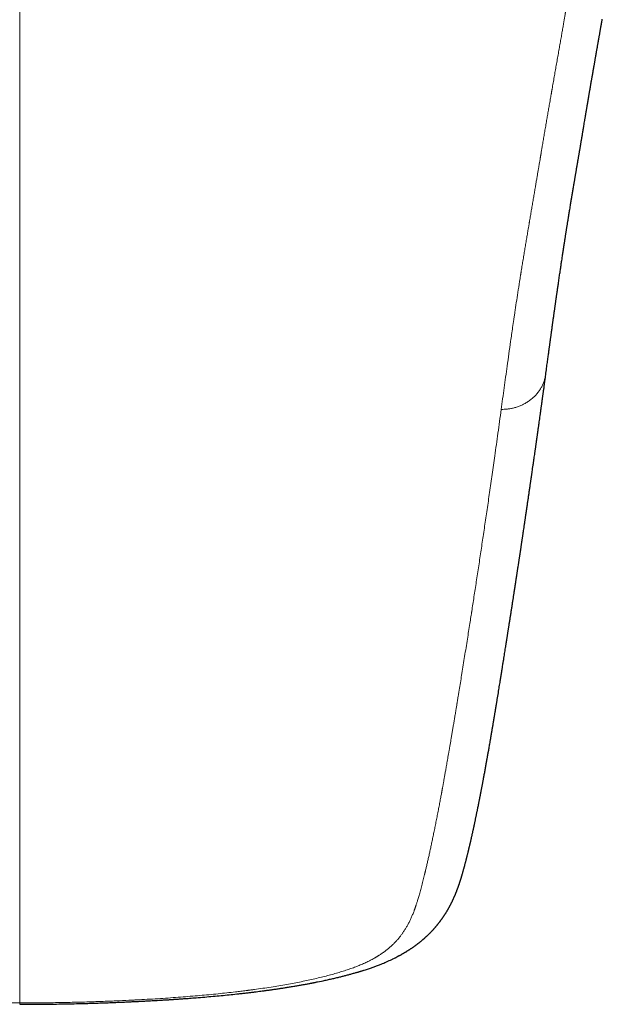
# Model space of a CAD drawing. Header units: millimetres. Extents: x 8 to 776, y 12 to 553.
# Tile 11 of 56: x 402 to 421, y 129 to 160. Entities that reach past the tile are written whole.
import ezdxf

# ---------------------------------------------------------------- set-up
doc = ezdxf.new("R2010")
doc.units = ezdxf.units.MM

msp = doc.modelspace()

# ---------------------------------------------------------------- linework, layer by layer
at = {"color": 8, "linetype": 'Continuous', "lineweight": 0}
for points, knots in [([(402.5, 178.616), (402.5, 178.273), (402.5, 177.586), (402.5, 176.566), (402.5, 175.556), (402.5, 174.555), (402.5, 173.564), (402.5, 172.601), (402.5, 171.666), (402.5, 170.758), (402.5, 169.858), (402.5, 168.966), (402.5, 168.083), (402.5, 167.208), (402.5, 166.342), (402.5, 165.483), (402.5, 164.633), (402.5, 163.795), (402.5, 162.971), (402.5, 162.159), (402.5, 161.355), (402.5, 160.523), (402.5, 159.663), (402.5, 158.777), (402.5, 157.901), (402.5, 157.035), (402.5, 156.178), (402.5, 155.33), (402.5, 154.493), (402.5, 153.651), (402.5, 152.806), (402.5, 151.959), (402.5, 151.121), (402.5, 150.294), (402.5, 149.476), (402.5, 148.694), (402.5, 147.945), (402.5, 147.23), (402.5, 146.522), (402.5, 145.822), (402.5, 145.131), (402.5, 144.406), (402.5, 143.651), (402.5, 142.866), (402.5, 142.092), (402.5, 141.328), (402.5, 140.576), (402.5, 139.833), (402.5, 139.101), (402.5, 138.43), (402.5, 137.819), (402.5, 137.266), (402.5, 136.721), (402.5, 136.211), (402.5, 135.735), (402.5, 135.293), (402.5, 134.858), (402.5, 134.431), (402.5, 134.012), (402.5, 133.61), (402.5, 133.225), (402.5, 132.855), (402.5, 132.495), (402.5, 132.144), (402.5, 131.804), (402.5, 131.473), (402.5, 131.154), (402.5, 130.845), (402.5, 130.548), (402.5, 130.264), (402.5, 129.992), (402.5, 129.733), (402.5, 129.484), (402.5, 129.328), (402.5, 129.25)], [0, 0, 0, 0, 0.014954, 0.029882, 0.044786, 0.059666, 0.074523, 0.089358, 0.103326, 0.117276, 0.131208, 0.145123, 0.159023, 0.172907, 0.186776, 0.200631, 0.214473, 0.228302, 0.241872, 0.255431, 0.26898, 0.282519, 0.297893, 0.313257, 0.32861, 0.343953, 0.359289, 0.374617, 0.389938, 0.405254, 0.421293, 0.437328, 0.45336, 0.469388, 0.485415, 0.501442, 0.515979, 0.530517, 0.545057, 0.559598, 0.574142, 0.58869, 0.605839, 0.622995, 0.640159, 0.65733, 0.674511, 0.691703, 0.708907, 0.726124, 0.73966, 0.753202, 0.766749, 0.7803, 0.7918, 0.803301, 0.814802, 0.826303, 0.837802, 0.849299, 0.860136, 0.870971, 0.881802, 0.892629, 0.903453, 0.914274, 0.925091, 0.935905, 0.946716, 0.957526, 0.968143, 0.97876, 0.989379, 1, 1, 1, 1]), ([(419.987, 162.814), (419.979, 162.76), (419.965, 162.653), (419.944, 162.495), (419.923, 162.343), (419.902, 162.196), (419.882, 162.055), (419.863, 161.92), (419.843, 161.785), (419.823, 161.653), (419.804, 161.523), (419.785, 161.399), (419.766, 161.281), (419.749, 161.17), (419.733, 161.066), (419.717, 160.968), (419.702, 160.876), (419.688, 160.791), (419.675, 160.712), (419.664, 160.64), (419.653, 160.575), (419.643, 160.516), (419.636, 160.472), (419.631, 160.443), (419.627, 160.423), (419.623, 160.397), (419.618, 160.366), (419.612, 160.332), (419.606, 160.298), (419.6, 160.263), (419.59, 160.202), (419.575, 160.114), (419.553, 159.989), (419.53, 159.853), (419.504, 159.705), (419.477, 159.547), (419.447, 159.38), (419.416, 159.204), (419.384, 159.021), (419.351, 158.833), (419.318, 158.647), (419.286, 158.463), (419.254, 158.281), (419.221, 158.095), (419.198, 157.96), (419.184, 157.878), (419.179, 157.851), (419.174, 157.824), (419.17, 157.796), (419.165, 157.769), (419.161, 157.745), (419.152, 157.697), (419.14, 157.626), (419.123, 157.53), (419.104, 157.416), (419.08, 157.279), (419.052, 157.118), (419.024, 156.954), (418.995, 156.785), (418.966, 156.617), (418.937, 156.448), (418.909, 156.28), (418.883, 156.128), (418.86, 155.994), (418.845, 155.906), (418.836, 155.849), (418.831, 155.824), (418.828, 155.802), (418.824, 155.781), (418.82, 155.759), (418.813, 155.713), (418.801, 155.643), (418.784, 155.546), (418.767, 155.444), (418.749, 155.338), (418.731, 155.228), (418.71, 155.107), (418.688, 154.975), (418.663, 154.831), (418.638, 154.681), (418.611, 154.526), (418.584, 154.365), (418.557, 154.205), (418.53, 154.047), (418.503, 153.892), (418.485, 153.781), (418.474, 153.72), (418.472, 153.708), (418.471, 153.698), (418.469, 153.689), (418.468, 153.679), (418.466, 153.67), (418.462, 153.645), (418.453, 153.592), (418.436, 153.491), (418.413, 153.354), (418.386, 153.195), (418.359, 153.032), (418.331, 152.863), (418.302, 152.689), (418.273, 152.513), (418.244, 152.337), (418.225, 152.216), (418.214, 152.147), (418.211, 152.133), (418.209, 152.119), (418.207, 152.105), (418.205, 152.091), (418.202, 152.077), (418.2, 152.063), (418.194, 152.024), (418.169, 151.871), (418.113, 151.511), (418.06, 151.166), (418.024, 150.921), (418.015, 150.863), (418.006, 150.802), (417.997, 150.739), (417.979, 150.615), (417.942, 150.365), (417.872, 149.877), (417.783, 149.244), (417.685, 148.533), (417.623, 148.083), (417.592, 147.858)], [0, 0, 0, 0, 0.0099657, 0.0196072, 0.0289247, 0.0379181, 0.0465875, 0.054933, 0.0629547, 0.0714045, 0.0794625, 0.0871288, 0.0944033, 0.1012862, 0.1077775, 0.1138771, 0.1195851, 0.1249015, 0.1298264, 0.1342822, 0.1383603, 0.1420608, 0.1453835, 0.1464764, 0.1475212, 0.1491865, 0.1512905, 0.1534188, 0.1555716, 0.1577489, 0.1599505, 0.1670291, 0.1743489, 0.1833776, 0.1927483, 0.202461, 0.2132469, 0.2244254, 0.2359964, 0.2479599, 0.260316, 0.2716548, 0.2833052, 0.2952671, 0.3075406, 0.3092938, 0.3110531, 0.3128186, 0.3145902, 0.3163681, 0.3180335, 0.3192137, 0.3257861, 0.331771, 0.3378659, 0.3479944, 0.3584128, 0.3691212, 0.3801196, 0.391408, 0.4022055, 0.4132557, 0.4245587, 0.4321572, 0.4398658, 0.4419029, 0.4434115, 0.4448188, 0.4462447, 0.4476891, 0.449152, 0.455279, 0.4617108, 0.4684475, 0.4754891, 0.4828355, 0.4904869, 0.4996997, 0.5093189, 0.5193447, 0.529777, 0.5406159, 0.5518613, 0.5620936, 0.5726408, 0.5835028, 0.5845715, 0.5852186, 0.5858674, 0.5865178, 0.5871698, 0.5878235, 0.5884788, 0.5921126, 0.5987251, 0.6091998, 0.6200495, 0.631274, 0.6428734, 0.6548478, 0.667197, 0.6791573, 0.6914494, 0.6924701, 0.6934457, 0.6944214, 0.695397, 0.6963726, 0.6973481, 0.6983236, 0.6992991, 0.7054297, 0.7302961, 0.7746414, 0.778178, 0.7823397, 0.7867966, 0.7912533, 0.7957101, 0.8132182, 0.8444813, 0.9003061, 0.9501508, 1, 1, 1, 1]), ([(417.592, 147.858), (417.625, 147.859), (417.69, 147.862), (417.79, 147.87), (417.893, 147.884), (417.998, 147.907), (418.104, 147.94), (418.211, 147.982), (418.316, 148.033), (418.418, 148.093), (418.515, 148.162), (418.605, 148.237), (418.686, 148.319), (418.759, 148.406), (418.822, 148.499), (418.876, 148.596), (418.921, 148.696), (418.956, 148.799), (418.979, 148.891), (418.987, 148.949), (418.99, 148.971)], [0, 0, 0, 0, 0.047273, 0.095604, 0.145759, 0.198176, 0.252979, 0.309993, 0.368794, 0.428795, 0.489348, 0.549871, 0.609959, 0.669497, 0.728708, 0.787839, 0.846857, 0.905519, 0.963476, 1, 1, 1, 1]), ([(402.5, 129.25), (402.497, 129.25), (402.489, 129.25), (402.475, 129.25), (402.457, 129.25), (402.431, 129.25), (402.397, 129.25), (402.354, 129.25), (402.299, 129.25), (402.231, 129.25), (402.15, 129.251), (402.058, 129.251), (401.955, 129.252), (401.845, 129.253), (401.728, 129.254), (401.603, 129.255), (401.469, 129.257), (401.327, 129.259), (401.175, 129.262), (401.017, 129.265), (400.853, 129.269), (400.685, 129.273), (400.509, 129.278), (400.324, 129.283), (400.127, 129.29), (399.918, 129.297), (399.696, 129.305), (399.466, 129.315), (399.227, 129.326), (398.979, 129.338), (398.728, 129.351), (398.473, 129.365), (398.217, 129.38), (397.953, 129.397), (397.681, 129.416), (397.411, 129.436), (397.143, 129.458), (396.878, 129.48), (396.606, 129.505), (396.329, 129.532), (396.048, 129.561), (395.762, 129.593), (395.494, 129.626), (395.245, 129.658), (395.015, 129.689), (394.784, 129.723), (394.552, 129.759), (394.321, 129.797), (394.089, 129.837), (393.866, 129.879), (393.653, 129.921), (393.449, 129.964), (393.248, 130.008), (393.05, 130.055), (392.857, 130.104), (392.669, 130.155), (392.488, 130.207), (392.312, 130.261), (392.151, 130.315), (392.004, 130.368), (391.871, 130.42), (391.743, 130.474), (391.622, 130.529), (391.507, 130.586), (391.392, 130.648), (391.279, 130.715), (391.167, 130.786), (391.064, 130.859), (390.963, 130.938), (390.865, 131.022), (390.77, 131.111), (390.683, 131.203), (390.603, 131.297), (390.529, 131.392), (390.461, 131.488), (390.398, 131.586), (390.341, 131.686), (390.279, 131.802), (390.217, 131.935), (390.155, 132.087), (390.098, 132.244), (390.046, 132.405), (389.994, 132.58), (389.94, 132.772), (389.884, 132.981), (389.829, 133.196), (389.775, 133.418), (389.722, 133.647), (389.68, 133.833), (389.649, 133.972), (389.629, 134.064), (389.609, 134.157), (389.589, 134.25), (389.569, 134.345), (389.55, 134.438), (389.52, 134.582), (389.48, 134.776), (389.428, 135.037), (389.374, 135.311), (389.32, 135.598), (389.266, 135.884), (389.214, 136.169), (389.164, 136.452), (389.114, 136.735), (389.066, 137.009), (389.02, 137.275), (388.976, 137.532), (388.933, 137.788), (388.891, 138.042), (388.849, 138.294), (388.809, 138.54), (388.769, 138.778), (388.732, 139.009), (388.695, 139.239), (388.658, 139.466), (388.62, 139.699), (388.582, 139.938), (388.543, 140.184), (388.504, 140.426), (388.466, 140.665), (388.429, 140.901), (388.392, 141.134), (388.356, 141.364), (388.321, 141.591), (388.286, 141.815), (388.252, 142.035), (388.219, 142.252), (388.186, 142.465), (388.154, 142.675), (388.123, 142.881), (388.092, 143.084), (388.062, 143.287), (388.031, 143.488), (388.002, 143.689), (387.972, 143.886), (387.944, 144.079), (387.916, 144.267), (387.89, 144.446), (387.865, 144.616), (387.841, 144.776), (387.819, 144.933), (387.796, 145.087), (387.775, 145.236), (387.754, 145.382), (387.734, 145.524), (387.713, 145.665), (387.694, 145.803), (387.674, 145.94), (387.655, 146.072), (387.637, 146.2), (387.62, 146.324), (387.603, 146.444), (387.587, 146.559), (387.571, 146.67), (387.557, 146.776), (387.542, 146.878), (387.529, 146.975), (387.516, 147.067), (387.504, 147.152), (387.493, 147.232), (387.483, 147.307), (387.473, 147.379), (387.464, 147.448), (387.455, 147.514), (387.446, 147.577), (387.438, 147.636), (387.431, 147.689), (387.424, 147.738), (387.418, 147.782), (387.413, 147.822), (387.409, 147.847), (387.408, 147.858)], [0, 0, 0, 0, 0.000164, 0.000398, 0.000701, 0.001073, 0.001676, 0.002403, 0.003253, 0.004436, 0.005795, 0.007333, 0.009047, 0.010939, 0.012866, 0.014946, 0.017182, 0.019572, 0.022116, 0.024815, 0.027501, 0.030324, 0.033283, 0.036379, 0.039612, 0.043189, 0.046918, 0.050799, 0.05483, 0.059012, 0.063343, 0.067563, 0.071915, 0.076403, 0.081027, 0.085791, 0.090246, 0.094823, 0.099525, 0.104351, 0.109295, 0.114355, 0.119523, 0.123658, 0.127856, 0.13212, 0.136452, 0.140856, 0.145339, 0.149905, 0.154041, 0.158234, 0.162478, 0.166768, 0.171102, 0.175401, 0.179745, 0.184135, 0.18858, 0.192402, 0.19628, 0.200224, 0.204223, 0.208254, 0.212311, 0.217127, 0.221986, 0.226892, 0.231854, 0.237584, 0.243394, 0.249284, 0.255253, 0.261296, 0.267295, 0.27335, 0.27946, 0.285626, 0.294542, 0.30359, 0.312776, 0.322099, 0.331558, 0.342967, 0.354566, 0.366354, 0.378333, 0.390504, 0.402866, 0.407578, 0.412317, 0.417083, 0.421877, 0.426697, 0.431494, 0.43604, 0.448444, 0.46071, 0.474758, 0.488618, 0.50229, 0.515772, 0.529064, 0.542166, 0.555077, 0.566932, 0.578624, 0.590153, 0.60152, 0.612726, 0.623771, 0.634038, 0.644162, 0.654144, 0.663984, 0.673683, 0.68434, 0.694821, 0.705127, 0.715257, 0.725211, 0.734991, 0.744595, 0.754025, 0.76328, 0.77236, 0.781266, 0.789997, 0.798553, 0.806935, 0.815142, 0.823174, 0.831402, 0.839438, 0.847282, 0.854934, 0.862395, 0.869664, 0.876121, 0.882418, 0.888556, 0.894536, 0.900356, 0.906017, 0.911519, 0.916863, 0.92229, 0.927542, 0.93262, 0.937524, 0.942253, 0.946808, 0.951188, 0.955394, 0.959426, 0.963283, 0.966965, 0.970473, 0.973621, 0.976613, 0.979451, 0.982133, 0.98466, 0.987206, 0.989573, 0.99176, 0.993767, 0.995595, 0.997243, 0.998711, 1, 1, 1, 1]), ([(402.5, 129.25), (402.676, 129.25), (403.027, 129.251), (403.553, 129.257), (404.078, 129.267), (404.581, 129.28), (405.062, 129.296), (405.503, 129.313), (405.809, 129.327), (405.978, 129.336), (406.031, 129.338), (406.084, 129.341), (406.137, 129.344), (406.189, 129.347), (406.338, 129.354), (406.578, 129.368), (406.908, 129.388), (407.229, 129.41), (407.542, 129.433), (407.846, 129.457), (408.141, 129.482), (408.431, 129.509), (408.714, 129.536), (408.991, 129.566), (409.229, 129.593), (409.431, 129.617), (409.555, 129.632), (409.632, 129.642), (409.665, 129.646), (409.697, 129.65), (409.729, 129.655), (409.761, 129.659), (409.792, 129.663), (409.824, 129.667), (409.934, 129.682), (410.12, 129.708), (410.377, 129.747), (410.626, 129.787), (410.867, 129.829), (411.101, 129.872), (411.327, 129.916), (411.544, 129.961), (411.754, 130.008), (411.956, 130.056), (412.15, 130.105), (412.336, 130.155), (412.514, 130.207), (412.684, 130.26), (412.846, 130.314), (412.999, 130.369), (413.144, 130.426), (413.282, 130.485), (413.408, 130.544), (413.524, 130.603), (413.601, 130.645), (413.651, 130.674), (413.673, 130.687), (413.696, 130.7), (413.718, 130.714), (413.74, 130.727), (413.762, 130.741), (413.809, 130.771), (413.879, 130.818), (413.968, 130.883), (414.054, 130.952), (414.136, 131.023), (414.214, 131.097), (414.275, 131.159), (414.319, 131.207), (414.347, 131.239), (414.372, 131.267), (414.394, 131.294), (414.416, 131.321), (414.447, 131.362), (414.488, 131.416), (414.539, 131.49), (414.59, 131.57), (414.642, 131.658), (414.692, 131.75), (414.74, 131.846), (414.786, 131.946), (414.829, 132.05), (414.859, 132.126), (414.876, 132.174), (414.882, 132.191), (414.888, 132.208), (414.895, 132.226), (414.901, 132.243), (414.906, 132.26), (414.911, 132.274), (414.917, 132.293), (414.926, 132.319), (414.938, 132.356), (414.951, 132.397), (414.965, 132.442), (414.981, 132.494), (414.999, 132.555), (415.019, 132.624), (415.039, 132.696), (415.06, 132.773), (415.082, 132.852), (415.104, 132.936), (415.127, 133.023), (415.149, 133.11), (415.171, 133.197), (415.186, 133.26), (415.196, 133.302), (415.201, 133.322), (415.206, 133.342), (415.211, 133.362), (415.216, 133.381), (415.22, 133.398), (415.231, 133.447), (415.251, 133.531), (415.279, 133.653), (415.308, 133.78), (415.338, 133.912), (415.368, 134.048), (415.398, 134.188), (415.429, 134.333), (415.46, 134.482), (415.492, 134.636), (415.524, 134.795), (415.557, 134.959), (415.59, 135.128), (415.623, 135.296), (415.654, 135.461), (415.684, 135.616), (415.707, 135.741), (415.722, 135.821), (415.728, 135.853), (415.73, 135.865), (415.731, 135.868), (415.731, 135.872), (415.732, 135.875), (415.732, 135.878), (415.733, 135.881), (415.734, 135.889), (415.737, 135.901), (415.74, 135.921), (415.745, 135.945), (415.75, 135.973), (415.755, 136.004), (415.762, 136.04), (415.769, 136.079), (415.777, 136.122), (415.785, 136.17), (415.795, 136.221), (415.804, 136.275), (415.814, 136.331), (415.825, 136.39), (415.836, 136.451), (415.847, 136.516), (415.859, 136.585), (415.872, 136.659), (415.886, 136.739), (415.901, 136.825), (415.917, 136.914), (415.933, 137.008), (415.95, 137.106), (415.968, 137.207), (415.986, 137.312), (416.004, 137.421), (416.024, 137.535), (416.044, 137.654), (416.065, 137.779), (416.087, 137.908), (416.109, 138.041), (416.132, 138.179), (416.156, 138.321), (416.177, 138.452), (416.194, 138.552), (416.202, 138.603), (416.205, 138.622), (416.206, 138.626), (416.206, 138.63), (416.207, 138.634), (416.212, 138.663), (416.224, 138.738), (416.25, 138.898), (416.297, 139.185), (416.365, 139.602), (416.447, 140.116), (416.53, 140.637), (416.595, 141.052), (416.637, 141.318), (416.654, 141.427), (416.661, 141.469), (416.663, 141.484), (416.665, 141.499), (416.668, 141.514), (416.681, 141.598), (416.705, 141.754), (416.74, 141.984), (416.777, 142.219), (416.813, 142.459), (416.851, 142.704), (416.889, 142.955), (416.926, 143.204), (416.963, 143.45), (417, 143.694), (417.037, 143.943), (417.074, 144.197), (417.112, 144.456), (417.151, 144.719), (417.19, 144.987), (417.229, 145.26), (417.269, 145.538), (417.309, 145.822), (417.35, 146.11), (417.394, 146.422), (417.441, 146.757), (417.491, 147.117), (417.541, 147.484), (417.575, 147.733), (417.592, 147.858)], [0, 0, 0, 0, 0.00881, 0.017606, 0.026394, 0.035177, 0.042905, 0.050636, 0.057443, 0.058334, 0.059226, 0.060118, 0.06101, 0.061903, 0.062795, 0.06852, 0.074115, 0.079583, 0.084924, 0.09014, 0.095234, 0.100207, 0.105189, 0.110048, 0.114788, 0.117852, 0.120866, 0.121452, 0.122036, 0.122619, 0.123199, 0.123778, 0.124355, 0.12493, 0.125503, 0.130366, 0.135152, 0.139865, 0.144509, 0.149089, 0.15361, 0.158077, 0.162497, 0.166873, 0.171213, 0.175522, 0.179806, 0.184072, 0.188325, 0.192496, 0.196735, 0.20105, 0.205448, 0.209392, 0.21341, 0.214322, 0.215239, 0.21616, 0.217084, 0.218013, 0.218946, 0.219883, 0.224104, 0.228468, 0.232976, 0.237633, 0.242439, 0.247398, 0.249629, 0.251747, 0.253413, 0.255104, 0.25682, 0.258561, 0.262767, 0.267114, 0.272334, 0.277746, 0.283352, 0.289152, 0.295147, 0.301338, 0.307725, 0.308724, 0.309728, 0.310736, 0.311749, 0.312766, 0.313788, 0.314607, 0.315211, 0.317154, 0.319166, 0.321653, 0.324238, 0.326921, 0.330669, 0.334594, 0.338695, 0.342974, 0.347428, 0.35206, 0.356868, 0.361854, 0.366387, 0.371057, 0.372125, 0.373199, 0.37428, 0.375368, 0.376463, 0.377356, 0.378027, 0.38432, 0.390813, 0.397507, 0.404401, 0.411496, 0.41866, 0.426017, 0.433568, 0.441313, 0.449251, 0.457382, 0.465708, 0.474226, 0.481882, 0.489688, 0.496681, 0.499794, 0.501171, 0.501326, 0.501481, 0.501636, 0.501791, 0.501946, 0.502101, 0.502256, 0.502984, 0.503916, 0.505053, 0.506395, 0.507875, 0.509544, 0.511402, 0.513449, 0.515684, 0.518108, 0.52072, 0.52328, 0.525999, 0.528876, 0.531912, 0.535106, 0.538458, 0.542231, 0.546186, 0.550323, 0.554643, 0.559144, 0.563743, 0.568517, 0.573466, 0.578592, 0.584002, 0.589595, 0.595371, 0.60133, 0.60747, 0.613793, 0.620299, 0.624883, 0.626927, 0.627131, 0.627303, 0.627476, 0.627649, 0.627822, 0.631329, 0.637598, 0.648815, 0.668914, 0.691858, 0.714914, 0.735297, 0.744293, 0.748257, 0.74888, 0.749504, 0.750127, 0.75075, 0.751374, 0.760681, 0.770161, 0.779812, 0.789635, 0.79963, 0.809796, 0.820134, 0.829762, 0.839534, 0.84945, 0.85951, 0.869715, 0.880063, 0.890556, 0.901194, 0.911975, 0.922901, 0.933971, 0.945186, 0.958588, 0.972192, 0.985995, 1, 1, 1, 1]), ([(402.5, 129.25), (402.5, 129.243), (402.5, 129.23), (402.5, 129.216), (402.5, 129.207), (402.5, 129.208), (402.5, 129.208)], [0, 0, 0, 0, 0.2725417, 0.5518036, 0.8426876, 1, 1, 1, 1])]:
    msp.add_open_spline(points, degree=3, knots=knots, dxfattribs=at)
at = {"color": 7, "linetype": 'Continuous', "lineweight": 30}
for points, knots in [([(418.991, 148.971), (418.992, 148.98), (418.998, 149.022), (419.008, 149.097), (419.021, 149.194), (419.034, 149.287), (419.046, 149.374), (419.057, 149.455), (419.067, 149.53), (419.076, 149.599), (419.085, 149.663), (419.093, 149.723), (419.1, 149.776), (419.107, 149.822), (419.112, 149.861), (419.117, 149.896), (419.121, 149.927), (419.125, 149.954), (419.128, 149.975), (419.13, 149.992), (419.132, 150.004), (419.133, 150.014), (419.135, 150.026), (419.137, 150.041), (419.139, 150.06), (419.143, 150.085), (419.147, 150.115), (419.152, 150.149), (419.157, 150.187), (419.162, 150.226), (419.167, 150.264), (419.174, 150.312), (419.182, 150.367), (419.19, 150.429), (419.198, 150.486), (419.205, 150.537), (419.212, 150.587), (419.219, 150.637), (419.226, 150.69), (419.234, 150.747), (419.242, 150.802), (419.25, 150.858), (419.257, 150.912), (419.265, 150.968), (419.273, 151.023), (419.28, 151.074), (419.287, 151.121), (419.293, 151.164), (419.298, 151.204), (419.303, 151.239), (419.308, 151.271), (419.312, 151.299), (419.315, 151.323), (419.319, 151.347), (419.322, 151.371), (419.326, 151.4), (419.331, 151.433), (419.337, 151.471), (419.343, 151.513), (419.349, 151.56), (419.357, 151.612), (419.365, 151.67), (419.374, 151.733), (419.385, 151.805), (419.396, 151.882), (419.408, 151.964), (419.419, 152.042), (419.431, 152.118), (419.442, 152.193), (419.452, 152.266), (419.463, 152.334), (419.472, 152.4), (419.482, 152.464), (419.493, 152.536), (419.506, 152.62), (419.516, 152.692), (419.524, 152.745), (419.529, 152.776), (419.534, 152.808), (419.539, 152.839), (419.543, 152.869), (419.548, 152.896), (419.551, 152.921), (419.555, 152.942), (419.557, 152.959), (419.559, 152.973), (419.561, 152.985), (419.563, 152.999), (419.566, 153.016), (419.569, 153.037), (419.573, 153.063), (419.578, 153.092), (419.583, 153.125), (419.589, 153.162), (419.595, 153.201), (419.6, 153.239), (419.607, 153.279), (419.613, 153.32), (419.62, 153.362), (419.626, 153.404), (419.633, 153.444), (419.639, 153.484), (419.645, 153.522), (419.651, 153.563), (419.659, 153.61), (419.667, 153.662), (419.675, 153.714), (419.684, 153.764), (419.691, 153.812), (419.699, 153.858), (419.705, 153.898), (419.71, 153.93), (419.714, 153.955), (419.718, 153.977), (419.72, 153.993), (419.722, 154.005), (419.724, 154.015), (419.726, 154.026), (419.728, 154.04), (419.731, 154.058), (419.734, 154.078), (419.738, 154.102), (419.746, 154.147), (419.756, 154.211), (419.769, 154.287), (419.78, 154.356), (419.79, 154.418), (419.8, 154.475), (419.808, 154.525), (419.815, 154.568), (419.821, 154.603), (419.826, 154.634), (419.83, 154.659), (419.833, 154.677), (419.836, 154.69), (419.837, 154.701), (419.839, 154.711), (419.841, 154.723), (419.844, 154.738), (419.847, 154.758), (419.851, 154.782), (419.856, 154.811), (419.863, 154.854), (419.872, 154.908), (419.883, 154.969), (419.892, 155.024), (419.901, 155.074), (419.908, 155.12), (419.915, 155.161), (419.922, 155.197), (419.927, 155.229), (419.932, 155.261), (419.939, 155.298), (419.945, 155.337), (419.954, 155.385), (419.963, 155.438), (419.972, 155.496), (419.982, 155.551), (419.991, 155.605), (420, 155.655), (420.008, 155.704), (420.016, 155.753), (420.025, 155.801), (420.032, 155.847), (420.04, 155.891), (420.048, 155.937), (420.055, 155.983), (420.063, 156.029), (420.07, 156.071), (420.077, 156.109), (420.082, 156.143), (420.088, 156.176), (420.094, 156.212), (420.101, 156.253), (420.108, 156.297), (420.116, 156.342), (420.124, 156.39), (420.132, 156.439), (420.141, 156.49), (420.148, 156.537), (420.155, 156.575), (420.16, 156.605), (420.164, 156.629), (420.168, 156.655), (420.173, 156.684), (420.178, 156.716), (420.187, 156.767), (420.198, 156.834), (420.21, 156.903), (420.219, 156.958), (420.225, 156.997), (420.231, 157.033), (420.237, 157.067), (420.242, 157.099), (420.248, 157.132), (420.254, 157.168), (420.26, 157.206), (420.267, 157.244), (420.273, 157.28), (420.278, 157.313), (420.284, 157.347), (420.289, 157.379), (420.294, 157.409), (420.299, 157.436), (420.304, 157.465), (420.309, 157.494), (420.314, 157.523), (420.318, 157.55), (420.322, 157.574), (420.326, 157.593), (420.328, 157.61), (420.331, 157.627), (420.335, 157.649), (420.339, 157.675), (420.345, 157.707), (420.351, 157.744), (420.358, 157.784), (420.365, 157.827), (420.373, 157.873), (420.38, 157.915), (420.387, 157.955), (420.393, 157.99), (420.399, 158.022), (420.403, 158.05), (420.407, 158.073), (420.411, 158.093), (420.414, 158.113), (420.418, 158.137), (420.424, 158.168), (420.43, 158.204), (420.437, 158.248), (420.446, 158.298), (420.456, 158.354), (420.466, 158.413), (420.475, 158.464), (420.482, 158.506), (420.487, 158.534), (420.491, 158.557), (420.495, 158.577), (420.499, 158.598), (420.503, 158.625), (420.509, 158.658), (420.516, 158.696), (420.523, 158.737), (420.53, 158.78), (420.538, 158.826), (420.546, 158.868), (420.552, 158.905), (420.558, 158.936), (420.563, 158.965), (420.568, 158.992), (420.572, 159.015), (420.575, 159.035), (420.578, 159.053), (420.583, 159.077), (420.588, 159.109), (420.595, 159.148), (420.603, 159.19), (420.61, 159.231), (420.616, 159.269), (420.623, 159.305), (420.629, 159.339), (420.634, 159.37), (420.639, 159.397), (420.643, 159.422), (420.648, 159.445), (420.652, 159.47), (420.658, 159.502), (420.664, 159.539), (420.672, 159.582), (420.68, 159.628), (420.688, 159.674), (420.696, 159.719), (420.703, 159.76), (420.711, 159.804), (420.72, 159.854), (420.728, 159.898), (420.733, 159.93), (420.737, 159.952), (420.742, 159.98), (420.748, 160.012), (420.755, 160.049), (420.759, 160.076), (420.762, 160.09)], [0, 0, 0, 0, 0.0024936, 0.0123552, 0.0217347, 0.0306323, 0.0390481, 0.0469824, 0.0540224, 0.0606347, 0.0668194, 0.0725766, 0.0779065, 0.0820216, 0.0858096, 0.0891908, 0.0921612, 0.0947207, 0.0968695, 0.0982698, 0.0994165, 0.1003147, 0.1013495, 0.1027622, 0.1045525, 0.1069364, 0.1097698, 0.1130525, 0.1167714, 0.1205539, 0.1242303, 0.1278005, 0.1340703, 0.1399835, 0.1455401, 0.1502002, 0.1547402, 0.1595265, 0.1645726, 0.1698784, 0.175444, 0.18041, 0.185566, 0.1909117, 0.1961552, 0.2010184, 0.2054247, 0.2094644, 0.2131375, 0.216444, 0.2194424, 0.222084, 0.2243752, 0.2263545, 0.2285925, 0.2312792, 0.2344146, 0.2379225, 0.2418611, 0.2462305, 0.2510304, 0.2565208, 0.2624835, 0.268605, 0.2765167, 0.2841003, 0.2913559, 0.2982835, 0.3053964, 0.3121272, 0.3184758, 0.3244426, 0.3302079, 0.3362117, 0.3445326, 0.3533038, 0.3561535, 0.3590477, 0.3619864, 0.3649327, 0.3676379, 0.3701931, 0.3724252, 0.3743341, 0.3759199, 0.3771825, 0.3781774, 0.3793665, 0.3809264, 0.3828571, 0.3851587, 0.3878312, 0.3908745, 0.3942887, 0.3979292, 0.4014252, 0.4047582, 0.4088763, 0.4127148, 0.4162737, 0.4202211, 0.4237557, 0.4270507, 0.4307067, 0.4349788, 0.4397033, 0.4448803, 0.44906, 0.4534944, 0.457818, 0.4616161, 0.4642313, 0.4665218, 0.4684875, 0.4701284, 0.4710035, 0.4717707, 0.4727411, 0.4740116, 0.4755819, 0.4774523, 0.4796227, 0.4820678, 0.4896467, 0.496747, 0.5026818, 0.5082348, 0.5134057, 0.5181921, 0.5217563, 0.5249321, 0.5277194, 0.530118, 0.5314268, 0.532582, 0.5335837, 0.5344318, 0.5354034, 0.536768, 0.5385256, 0.5406762, 0.5432197, 0.5461564, 0.5521315, 0.5577251, 0.5624791, 0.5669178, 0.5710157, 0.5747105, 0.5779991, 0.5804892, 0.5833352, 0.5865516, 0.5901384, 0.5939218, 0.5991698, 0.6042644, 0.6092037, 0.6139129, 0.6183538, 0.6225493, 0.626865, 0.6314287, 0.6351844, 0.6390566, 0.6430381, 0.6471289, 0.6512825, 0.6550698, 0.6583865, 0.6612351, 0.6639904, 0.6671619, 0.6707498, 0.6747175, 0.6787206, 0.6826745, 0.6872711, 0.6917956, 0.6959732, 0.6996325, 0.701784, 0.7038376, 0.7061312, 0.708682, 0.7114898, 0.7145542, 0.7219626, 0.7292018, 0.7328213, 0.7362712, 0.7394623, 0.7423944, 0.7451083, 0.7479654, 0.7511187, 0.7545566, 0.7579242, 0.7610531, 0.7639431, 0.7668047, 0.7700384, 0.7722664, 0.7746452, 0.7771748, 0.7798402, 0.7823282, 0.7848241, 0.7869164, 0.7886053, 0.7898986, 0.7911833, 0.793176, 0.7955208, 0.7982176, 0.8014954, 0.8050519, 0.8088149, 0.8127843, 0.8169602, 0.820006, 0.8231481, 0.8260403, 0.828469, 0.8305165, 0.8320565, 0.8334931, 0.8357778, 0.8384753, 0.8415856, 0.8450825, 0.8497695, 0.8546516, 0.859729, 0.8649893, 0.867979, 0.8704423, 0.8723792, 0.8738808, 0.8755232, 0.8779692, 0.8808088, 0.8840422, 0.887589, 0.8913297, 0.895263, 0.899389, 0.9020597, 0.9048013, 0.9073743, 0.9096381, 0.911593, 0.9132387, 0.9147255, 0.9163804, 0.9193436, 0.9227455, 0.9263534, 0.9300384, 0.9330419, 0.9360949, 0.9390868, 0.9417424, 0.9440485, 0.9459733, 0.9478528, 0.94997, 0.952325, 0.9557031, 0.9592978, 0.9630925, 0.9670846, 0.9708997, 0.9742732, 0.9772371, 0.9817161, 0.9863961, 0.9877786, 0.9895104, 0.9915982, 0.9940423, 0.9968428, 1, 1, 1, 1]), ([(402.5, 129.207), (402.602, 129.207), (402.809, 129.207), (403.119, 129.209), (403.425, 129.212), (403.72, 129.217), (404.003, 129.222), (404.268, 129.228), (404.514, 129.234), (404.743, 129.24), (404.961, 129.247), (405.17, 129.254), (405.369, 129.262), (405.558, 129.269), (405.738, 129.277), (405.907, 129.284), (406.067, 129.292), (406.217, 129.299), (406.357, 129.306), (406.485, 129.313), (406.601, 129.319), (406.707, 129.325), (406.803, 129.33), (406.892, 129.335), (406.973, 129.34), (407.046, 129.345), (407.112, 129.349), (407.167, 129.352), (407.214, 129.355), (407.25, 129.358), (407.277, 129.359), (407.296, 129.361), (407.311, 129.362), (407.326, 129.363), (407.345, 129.364), (407.373, 129.366), (407.41, 129.368), (407.456, 129.371), (407.512, 129.375), (407.578, 129.38), (407.652, 129.385), (407.735, 129.391), (407.827, 129.398), (407.926, 129.405), (408.084, 129.418), (408.296, 129.435), (408.559, 129.458), (408.815, 129.482), (409.063, 129.506), (409.27, 129.528), (409.437, 129.546), (409.565, 129.56), (409.689, 129.575), (409.805, 129.589), (409.912, 129.602), (410.009, 129.614), (410.086, 129.624), (410.145, 129.632), (410.187, 129.637), (410.226, 129.643), (410.264, 129.648), (410.3, 129.653), (410.336, 129.658), (410.374, 129.663), (410.412, 129.668), (410.452, 129.674), (410.496, 129.68), (410.546, 129.687), (410.602, 129.696), (410.679, 129.707), (410.775, 129.722), (410.896, 129.741), (411.022, 129.761), (411.15, 129.783), (411.272, 129.804), (411.373, 129.822), (411.455, 129.837), (411.517, 129.848), (411.571, 129.858), (411.616, 129.867), (411.654, 129.874), (411.682, 129.879), (411.701, 129.883), (411.712, 129.885), (411.725, 129.888), (411.742, 129.891), (411.767, 129.896), (411.799, 129.903), (411.903, 129.924), (412.043, 129.953), (412.212, 129.99), (412.347, 130.021), (412.455, 130.046), (412.536, 130.066), (412.59, 130.08), (412.641, 130.093), (412.694, 130.106), (412.749, 130.12), (412.802, 130.135), (412.855, 130.149), (412.907, 130.163), (412.96, 130.178), (413.012, 130.193), (413.06, 130.207), (413.1, 130.218), (413.134, 130.228), (413.16, 130.236), (413.184, 130.243), (413.208, 130.251), (413.236, 130.26), (413.268, 130.27), (413.313, 130.284), (413.369, 130.302), (413.433, 130.323), (413.494, 130.344), (413.551, 130.364), (413.606, 130.383), (413.66, 130.403), (413.717, 130.424), (413.789, 130.452), (413.867, 130.483), (413.956, 130.52), (414.038, 130.556), (414.121, 130.594), (414.196, 130.63), (414.25, 130.656), (414.286, 130.674), (414.309, 130.686), (414.333, 130.699), (414.357, 130.711), (414.378, 130.722), (414.396, 130.732), (414.412, 130.741), (414.426, 130.749), (414.44, 130.756), (414.455, 130.764), (414.472, 130.774), (414.492, 130.785), (414.513, 130.797), (414.532, 130.808), (414.549, 130.818), (414.564, 130.827), (414.582, 130.838), (414.601, 130.849), (414.621, 130.861), (414.64, 130.873), (414.657, 130.884), (414.673, 130.894), (414.69, 130.905), (414.708, 130.917), (414.729, 130.93), (414.751, 130.945), (414.775, 130.96), (414.798, 130.976), (414.818, 130.99), (414.836, 131.002), (414.852, 131.013), (414.868, 131.025), (414.886, 131.038), (414.907, 131.053), (414.929, 131.069), (414.946, 131.082), (414.961, 131.093), (414.974, 131.103), (414.989, 131.115), (415.005, 131.127), (415.02, 131.139), (415.033, 131.149), (415.046, 131.159), (415.057, 131.168), (415.068, 131.177), (415.079, 131.186), (415.093, 131.197), (415.11, 131.211), (415.128, 131.227), (415.145, 131.241), (415.16, 131.254), (415.173, 131.266), (415.184, 131.275), (415.194, 131.284), (415.204, 131.293), (415.213, 131.302), (415.225, 131.312), (415.239, 131.325), (415.254, 131.339), (415.27, 131.354), (415.284, 131.367), (415.296, 131.379), (415.311, 131.393), (415.326, 131.408), (415.342, 131.423), (415.355, 131.436), (415.366, 131.447), (415.374, 131.456), (415.383, 131.465), (415.392, 131.474), (415.403, 131.485), (415.415, 131.499), (415.431, 131.515), (415.447, 131.532), (415.462, 131.549), (415.476, 131.564), (415.488, 131.577), (415.499, 131.59), (415.509, 131.601), (415.519, 131.613), (415.53, 131.625), (415.54, 131.637), (415.548, 131.646), (415.555, 131.655), (415.564, 131.666), (415.576, 131.68), (415.589, 131.696), (415.602, 131.712), (415.613, 131.726), (415.626, 131.741), (415.639, 131.758), (415.653, 131.777), (415.667, 131.795), (415.68, 131.811), (415.69, 131.826), (415.7, 131.839), (415.71, 131.852), (415.72, 131.867), (415.732, 131.883), (415.744, 131.9), (415.755, 131.915), (415.763, 131.927), (415.771, 131.938), (415.779, 131.95), (415.788, 131.964), (415.797, 131.977), (415.804, 131.988), (415.81, 131.997), (415.817, 132.007), (415.827, 132.022), (415.84, 132.043), (415.855, 132.067), (415.871, 132.093), (415.887, 132.119), (415.902, 132.143), (415.915, 132.165), (415.926, 132.185), (415.936, 132.203), (415.945, 132.219), (415.954, 132.234), (415.962, 132.249), (415.97, 132.264), (415.98, 132.282), (415.991, 132.302), (416.004, 132.327), (416.018, 132.355), (416.033, 132.384), (416.046, 132.41), (416.056, 132.432), (416.066, 132.451), (416.074, 132.469), (416.082, 132.487), (416.092, 132.507), (416.102, 132.529), (416.112, 132.552), (416.122, 132.575), (416.131, 132.595), (416.139, 132.613), (416.145, 132.629), (416.152, 132.644), (416.158, 132.658), (416.163, 132.672), (416.169, 132.686), (416.176, 132.702), (416.183, 132.72), (416.191, 132.739), (416.198, 132.757), (416.204, 132.773), (416.209, 132.788), (416.214, 132.8), (416.218, 132.812), (416.223, 132.823), (416.227, 132.834), (416.231, 132.846), (416.237, 132.861), (416.243, 132.877), (416.249, 132.896), (416.257, 132.917), (416.265, 132.94), (416.273, 132.964), (416.281, 132.988), (416.289, 133.012), (416.296, 133.034), (416.302, 133.052), (416.308, 133.07), (416.314, 133.087), (416.32, 133.106), (416.326, 133.128), (416.334, 133.151), (416.341, 133.175), (416.348, 133.199), (416.355, 133.222), (416.363, 133.247), (416.37, 133.273), (416.378, 133.3), (416.384, 133.322), (416.39, 133.341), (416.394, 133.356), (416.398, 133.37), (416.403, 133.388), (416.409, 133.41), (416.416, 133.437), (416.424, 133.464), (416.431, 133.491), (416.439, 133.521), (416.448, 133.553), (416.457, 133.589), (416.467, 133.625), (416.476, 133.661), (416.485, 133.696), (416.494, 133.728), (416.502, 133.759), (416.509, 133.786), (416.515, 133.813), (416.522, 133.84), (416.53, 133.872), (416.54, 133.909), (416.55, 133.95), (416.56, 133.993), (416.569, 134.031), (416.577, 134.062), (416.583, 134.087), (416.588, 134.109), (416.593, 134.13), (416.598, 134.15), (416.603, 134.171), (416.608, 134.193), (416.614, 134.218), (416.62, 134.245), (416.627, 134.274), (416.633, 134.302), (416.64, 134.333), (416.647, 134.363), (416.654, 134.394), (416.661, 134.422), (416.667, 134.451), (416.675, 134.484), (416.683, 134.521), (416.691, 134.558), (416.699, 134.596), (416.707, 134.633), (416.716, 134.673), (416.726, 134.718), (416.736, 134.766), (416.747, 134.816), (416.757, 134.866), (416.768, 134.914), (416.778, 134.962), (416.787, 135.007), (416.795, 135.046), (416.802, 135.079), (416.808, 135.107), (416.814, 135.135), (416.82, 135.165), (416.826, 135.197), (416.833, 135.232), (416.841, 135.268), (416.849, 135.306), (416.858, 135.354), (416.87, 135.41), (416.882, 135.473), (416.893, 135.527), (416.902, 135.571), (416.909, 135.604), (416.915, 135.636), (416.921, 135.666), (416.927, 135.696), (416.933, 135.727), (416.939, 135.758), (416.945, 135.789), (416.951, 135.822), (416.958, 135.854), (416.964, 135.886), (416.969, 135.916), (416.976, 135.948), (416.982, 135.983), (416.989, 136.018), (416.996, 136.053), (417.002, 136.087), (417.009, 136.124), (417.016, 136.162), (417.023, 136.197), (417.029, 136.227), (417.033, 136.25), (417.037, 136.269), (417.04, 136.285), (417.042, 136.299), (417.044, 136.31), (417.046, 136.321), (417.049, 136.335), (417.052, 136.352), (417.055, 136.371), (417.059, 136.392), (417.066, 136.427), (417.075, 136.475), (417.086, 136.536), (417.097, 136.597), (417.108, 136.66), (417.12, 136.722), (417.131, 136.783), (417.141, 136.843), (417.15, 136.892), (417.157, 136.928), (417.161, 136.952), (417.165, 136.974), (417.168, 136.994), (417.172, 137.013), (417.175, 137.033), (417.179, 137.056), (417.184, 137.083), (417.189, 137.113), (417.196, 137.154), (417.206, 137.207), (417.217, 137.273), (417.229, 137.342), (417.24, 137.402), (417.248, 137.449), (417.254, 137.484), (417.26, 137.518), (417.265, 137.549), (417.27, 137.576), (417.274, 137.601), (417.278, 137.622), (417.281, 137.639), (417.283, 137.653), (417.285, 137.663), (417.286, 137.672), (417.288, 137.681), (417.29, 137.692), (417.292, 137.708), (417.296, 137.729), (417.3, 137.754), (417.306, 137.791), (417.314, 137.836), (417.323, 137.89), (417.332, 137.942), (417.341, 137.994), (417.35, 138.048), (417.359, 138.105), (417.37, 138.166), (417.379, 138.219), (417.386, 138.263), (417.392, 138.298), (417.398, 138.333), (417.403, 138.368), (417.409, 138.401), (417.414, 138.43), (417.418, 138.454), (417.421, 138.473), (417.423, 138.488), (417.425, 138.501), (417.427, 138.512), (417.429, 138.52), (417.43, 138.528), (417.431, 138.537), (417.434, 138.55), (417.436, 138.567), (417.44, 138.588), (417.444, 138.613), (417.449, 138.643), (417.455, 138.68), (417.462, 138.72), (417.478, 138.819), (417.497, 138.936), (417.519, 139.072), (417.534, 139.165), (417.549, 139.256), (417.56, 139.324), (417.567, 139.368), (417.57, 139.389), (417.573, 139.407), (417.576, 139.424), (417.578, 139.438), (417.58, 139.45), (417.582, 139.461), (417.584, 139.473), (417.586, 139.49), (417.59, 139.51), (417.594, 139.534), (417.598, 139.561), (417.603, 139.591), (417.608, 139.624), (417.614, 139.661), (417.62, 139.699), (417.626, 139.736), (417.634, 139.786), (417.643, 139.845), (417.656, 139.926), (417.67, 140.015), (417.686, 140.111), (417.7, 140.203), (417.715, 140.293), (417.726, 140.364), (417.734, 140.417), (417.74, 140.451), (417.745, 140.483), (417.749, 140.512), (417.753, 140.537), (417.757, 140.558), (417.76, 140.58), (417.764, 140.605), (417.769, 140.634), (417.774, 140.667), (417.78, 140.708), (417.787, 140.753), (417.795, 140.803), (417.802, 140.85), (417.809, 140.895), (417.816, 140.937), (417.823, 140.979), (417.829, 141.021), (417.836, 141.062), (417.841, 141.099), (417.848, 141.142), (417.856, 141.191), (417.865, 141.249), (417.874, 141.307), (417.882, 141.356), (417.888, 141.395), (417.892, 141.423), (417.896, 141.45), (417.9, 141.473), (417.903, 141.492), (417.905, 141.505), (417.907, 141.516), (417.908, 141.527), (417.91, 141.541), (417.913, 141.558), (417.916, 141.578), (417.92, 141.602), (417.924, 141.629), (417.929, 141.659), (417.934, 141.692), (417.939, 141.729), (417.946, 141.767), (417.953, 141.814), (417.961, 141.865), (417.969, 141.919), (417.977, 141.968), (417.983, 142.012), (417.989, 142.051), (417.995, 142.085), (417.999, 142.114), (418.003, 142.138), (418.006, 142.159), (418.01, 142.183), (418.014, 142.21), (418.018, 142.24), (418.023, 142.272), (418.029, 142.307), (418.034, 142.343), (418.04, 142.377), (418.045, 142.41), (418.049, 142.442), (418.054, 142.472), (418.058, 142.5), (418.062, 142.525), (418.065, 142.546), (418.068, 142.564), (418.07, 142.578), (418.072, 142.591), (418.074, 142.605), (418.077, 142.622), (418.08, 142.643), (418.084, 142.669), (418.089, 142.701), (418.095, 142.738), (418.101, 142.781), (418.108, 142.826), (418.115, 142.873), (418.134, 142.998), (418.153, 143.124), (418.172, 143.249), (418.179, 143.294), (418.186, 143.339), (418.193, 143.383), (418.2, 143.43), (418.207, 143.476), (418.214, 143.523), (418.22, 143.564), (418.226, 143.602), (418.23, 143.633), (418.234, 143.659), (418.237, 143.682), (418.241, 143.703), (418.244, 143.724), (418.248, 143.749), (418.252, 143.779), (418.257, 143.815), (418.264, 143.856), (418.27, 143.902), (418.278, 143.951), (418.286, 144.004), (418.296, 144.071), (418.308, 144.153), (418.322, 144.251), (418.334, 144.331), (418.343, 144.393), (418.35, 144.434), (418.356, 144.476), (418.362, 144.517), (418.367, 144.554), (418.372, 144.586), (418.376, 144.614), (418.379, 144.636), (418.382, 144.655), (418.385, 144.671), (418.387, 144.684), (418.388, 144.696), (418.39, 144.707), (418.392, 144.721), (418.395, 144.739), (418.398, 144.761), (418.401, 144.784), (418.407, 144.82), (418.414, 144.868), (418.422, 144.928), (418.431, 144.988), (418.44, 145.05), (418.449, 145.109), (418.457, 145.167), (418.466, 145.224), (418.474, 145.284), (418.484, 145.349), (418.492, 145.407), (418.5, 145.458), (418.506, 145.5), (418.512, 145.543), (418.518, 145.585), (418.524, 145.623), (418.528, 145.656), (418.533, 145.685), (418.536, 145.71), (418.54, 145.735), (418.544, 145.763), (418.549, 145.795), (418.554, 145.831), (418.559, 145.87), (418.568, 145.929), (418.579, 146.009), (418.594, 146.109), (418.609, 146.213), (418.623, 146.312), (418.636, 146.406), (418.648, 146.492), (418.659, 146.565), (418.667, 146.624), (418.673, 146.668), (418.68, 146.711), (418.685, 146.752), (418.691, 146.788), (418.695, 146.82), (418.699, 146.847), (418.702, 146.869), (418.704, 146.887), (418.706, 146.9), (418.708, 146.912), (418.71, 146.924), (418.712, 146.94), (418.715, 146.959), (418.718, 146.981), (418.722, 147.008), (418.726, 147.037), (418.73, 147.068), (418.735, 147.1), (418.743, 147.162), (418.756, 147.249), (418.771, 147.361), (418.785, 147.463), (418.799, 147.563), (418.813, 147.663), (418.828, 147.768), (418.84, 147.852), (418.848, 147.912), (418.853, 147.948), (418.858, 147.981), (418.862, 148.011), (418.865, 148.037), (418.869, 148.06), (418.871, 148.078), (418.873, 148.092), (418.874, 148.103), (418.876, 148.11), (418.876, 148.117), (418.878, 148.126), (418.879, 148.139), (418.882, 148.156), (418.885, 148.177), (418.888, 148.203), (418.893, 148.234), (418.897, 148.269), (418.903, 148.308), (418.909, 148.352), (418.915, 148.4), (418.923, 148.453), (418.931, 148.51), (418.939, 148.572), (418.948, 148.639), (418.958, 148.71), (418.968, 148.785), (418.979, 148.865), (418.988, 148.928), (418.992, 148.963), (418.994, 148.971)], [0, 0, 0, 0, 0.005005, 0.010227, 0.015261, 0.020105, 0.024759, 0.029223, 0.033147, 0.036911, 0.040514, 0.043956, 0.047238, 0.050359, 0.05332, 0.056119, 0.058759, 0.061238, 0.063556, 0.065715, 0.067604, 0.069352, 0.070958, 0.072422, 0.073745, 0.074994, 0.076083, 0.077012, 0.077782, 0.078393, 0.078843, 0.079124, 0.079352, 0.079565, 0.079868, 0.080328, 0.080944, 0.081718, 0.082649, 0.083738, 0.084984, 0.086363, 0.087896, 0.089583, 0.091328, 0.095853, 0.100281, 0.104609, 0.108832, 0.112944, 0.115203, 0.117426, 0.11959, 0.121606, 0.123467, 0.125171, 0.126717, 0.12751, 0.128255, 0.12895, 0.129597, 0.130233, 0.130877, 0.131528, 0.132247, 0.132893, 0.133662, 0.134554, 0.135569, 0.136654, 0.138734, 0.140741, 0.143225, 0.145587, 0.147828, 0.149945, 0.151255, 0.15242, 0.153439, 0.15431, 0.155033, 0.155609, 0.155884, 0.156105, 0.15629, 0.1566, 0.157072, 0.157706, 0.158495, 0.163072, 0.165819, 0.16852, 0.171162, 0.172397, 0.173524, 0.174546, 0.175601, 0.176778, 0.17801, 0.17901, 0.180132, 0.181337, 0.182467, 0.183513, 0.184467, 0.185125, 0.185708, 0.186215, 0.186711, 0.187339, 0.188079, 0.188862, 0.19038, 0.19192, 0.19331, 0.194651, 0.195921, 0.197183, 0.198528, 0.200059, 0.202468, 0.20439, 0.206743, 0.208853, 0.211035, 0.212813, 0.213385, 0.214066, 0.214804, 0.215475, 0.216076, 0.216606, 0.217062, 0.217488, 0.217886, 0.218292, 0.218797, 0.219404, 0.220087, 0.220688, 0.22118, 0.221615, 0.222143, 0.222781, 0.223451, 0.224017, 0.224592, 0.225078, 0.225617, 0.226211, 0.226878, 0.227626, 0.228443, 0.229264, 0.229949, 0.230523, 0.23107, 0.231611, 0.232222, 0.232998, 0.233831, 0.234495, 0.234917, 0.235397, 0.235963, 0.236577, 0.237146, 0.237651, 0.238097, 0.238523, 0.238936, 0.239344, 0.239865, 0.240536, 0.24131, 0.24201, 0.242619, 0.243136, 0.243583, 0.24399, 0.244392, 0.244756, 0.245212, 0.245806, 0.246519, 0.247241, 0.247812, 0.248315, 0.248939, 0.249692, 0.250402, 0.251056, 0.251506, 0.251905, 0.252256, 0.252663, 0.253178, 0.253802, 0.254508, 0.255406, 0.256169, 0.256821, 0.257421, 0.258003, 0.258468, 0.259014, 0.259624, 0.260155, 0.260575, 0.26091, 0.261422, 0.262063, 0.262824, 0.263561, 0.264217, 0.264792, 0.265611, 0.266454, 0.267374, 0.26805, 0.268703, 0.269295, 0.269859, 0.270502, 0.271235, 0.272046, 0.272769, 0.273301, 0.27372, 0.274224, 0.274909, 0.275504, 0.276001, 0.276395, 0.276695, 0.277461, 0.278395, 0.279515, 0.280678, 0.281885, 0.282981, 0.283967, 0.28487, 0.285707, 0.286375, 0.287036, 0.287698, 0.288368, 0.28914, 0.290051, 0.2911, 0.292532, 0.293824, 0.29498, 0.296008, 0.296792, 0.297579, 0.298385, 0.299252, 0.300262, 0.30142, 0.302405, 0.303309, 0.304112, 0.304816, 0.305483, 0.30615, 0.306728, 0.307376, 0.308114, 0.308944, 0.309847, 0.31068, 0.31141, 0.312095, 0.312655, 0.313149, 0.313646, 0.314146, 0.314728, 0.315363, 0.316122, 0.317005, 0.318012, 0.319098, 0.320113, 0.321375, 0.32248, 0.323482, 0.324412, 0.325116, 0.325917, 0.326853, 0.327922, 0.32899, 0.330227, 0.331296, 0.332427, 0.333637, 0.334975, 0.336327, 0.337517, 0.338339, 0.339059, 0.339761, 0.340536, 0.34177, 0.343147, 0.344554, 0.345951, 0.347337, 0.349195, 0.35105, 0.352903, 0.354754, 0.356581, 0.358297, 0.359805, 0.361207, 0.362529, 0.363925, 0.365419, 0.36742, 0.369514, 0.371686, 0.373925, 0.375257, 0.376483, 0.377603, 0.378617, 0.379608, 0.380625, 0.381755, 0.382998, 0.384354, 0.385823, 0.38729, 0.388655, 0.390366, 0.391886, 0.393221, 0.394563, 0.396285, 0.398138, 0.400019, 0.401881, 0.403724, 0.405578, 0.407908, 0.410323, 0.412815, 0.415279, 0.417683, 0.420028, 0.422289, 0.424405, 0.425808, 0.427138, 0.428497, 0.429967, 0.431548, 0.433209, 0.434978, 0.436853, 0.438763, 0.441929, 0.445001, 0.447979, 0.449689, 0.451313, 0.452816, 0.4542, 0.455691, 0.457105, 0.458568, 0.460079, 0.461636, 0.463238, 0.464644, 0.466082, 0.467573, 0.469208, 0.471001, 0.472519, 0.474134, 0.475846, 0.477655, 0.479544, 0.480754, 0.481812, 0.482716, 0.483468, 0.484092, 0.484558, 0.485052, 0.485697, 0.486462, 0.487347, 0.488351, 0.489433, 0.49221, 0.495027, 0.497886, 0.500778, 0.503639, 0.506455, 0.509226, 0.51193, 0.513125, 0.514222, 0.515222, 0.516124, 0.516933, 0.517769, 0.518869, 0.520093, 0.521441, 0.522912, 0.525718, 0.528699, 0.531852, 0.535179, 0.536726, 0.538308, 0.539858, 0.54126, 0.542511, 0.543593, 0.544531, 0.545323, 0.54597, 0.546384, 0.546711, 0.547097, 0.5476, 0.54822, 0.549208, 0.550397, 0.551674, 0.554106, 0.556485, 0.55881, 0.561087, 0.563461, 0.565993, 0.568683, 0.571532, 0.573024, 0.574556, 0.576128, 0.577708, 0.579147, 0.580425, 0.581542, 0.582306, 0.582971, 0.583536, 0.584002, 0.584369, 0.584658, 0.585016, 0.585612, 0.586365, 0.587275, 0.588343, 0.589568, 0.591329, 0.593096, 0.594859, 0.604264, 0.608423, 0.612475, 0.616406, 0.620219, 0.621216, 0.622116, 0.622917, 0.623621, 0.624226, 0.624734, 0.625158, 0.625639, 0.626371, 0.627244, 0.628259, 0.629416, 0.630715, 0.632155, 0.633737, 0.63538, 0.637001, 0.6386, 0.641676, 0.644667, 0.648917, 0.652983, 0.656891, 0.660673, 0.66433, 0.665898, 0.667374, 0.668722, 0.66994, 0.67103, 0.671779, 0.672687, 0.673754, 0.674979, 0.676362, 0.677904, 0.680042, 0.682115, 0.684088, 0.68596, 0.687731, 0.689403, 0.691244, 0.692945, 0.694506, 0.695929, 0.698279, 0.700661, 0.703084, 0.705547, 0.706732, 0.707927, 0.70908, 0.710046, 0.710814, 0.711383, 0.711723, 0.712163, 0.712736, 0.713441, 0.71428, 0.715251, 0.716355, 0.717592, 0.718962, 0.720464, 0.722099, 0.723744, 0.72617, 0.728401, 0.730437, 0.732199, 0.733784, 0.735191, 0.73642, 0.737262, 0.73812, 0.739094, 0.740184, 0.74139, 0.742713, 0.744151, 0.745706, 0.747009, 0.748379, 0.749684, 0.750867, 0.75204, 0.753062, 0.753932, 0.754651, 0.755218, 0.755646, 0.756209, 0.756909, 0.757745, 0.758718, 0.760055, 0.761585, 0.76331, 0.765181, 0.767064, 0.768951, 0.780342, 0.782144, 0.783948, 0.785755, 0.787554, 0.789262, 0.79128, 0.793122, 0.79479, 0.796284, 0.797602, 0.79852, 0.799393, 0.800238, 0.801054, 0.801915, 0.803174, 0.804613, 0.806232, 0.808031, 0.81001, 0.81211, 0.814263, 0.81796, 0.821803, 0.825791, 0.827398, 0.829027, 0.830679, 0.832308, 0.833781, 0.83509, 0.836081, 0.836952, 0.837702, 0.838332, 0.838841, 0.839231, 0.839634, 0.840202, 0.8409, 0.841729, 0.842681, 0.843668, 0.845938, 0.848248, 0.850599, 0.85299, 0.855429, 0.857475, 0.859668, 0.862008, 0.864496, 0.867131, 0.868719, 0.870356, 0.872042, 0.873665, 0.875125, 0.876401, 0.877519, 0.878479, 0.879283, 0.880391, 0.881632, 0.883006, 0.884513, 0.886108, 0.889776, 0.893588, 0.897547, 0.901665, 0.904852, 0.908135, 0.911513, 0.913139, 0.914785, 0.916451, 0.918006, 0.919381, 0.920577, 0.921594, 0.922431, 0.923088, 0.923566, 0.923912, 0.924379, 0.92497, 0.925684, 0.92652, 0.927512, 0.928634, 0.929834, 0.931027, 0.932212, 0.936789, 0.940771, 0.94466, 0.94822, 0.95194, 0.955821, 0.959861, 0.961207, 0.962558, 0.9638, 0.964904, 0.96587, 0.966698, 0.967388, 0.967878, 0.968263, 0.968542, 0.968734, 0.969035, 0.969499, 0.970128, 0.97092, 0.971875, 0.972994, 0.974277, 0.975724, 0.977334, 0.979108, 0.981045, 0.983146, 0.985411, 0.987839, 0.990431, 0.993187, 0.996106, 0.999189, 1, 1, 1, 1])]:
    msp.add_open_spline(points, degree=3, knots=knots, dxfattribs=at)

doc.saveas('drawing.dxf')
